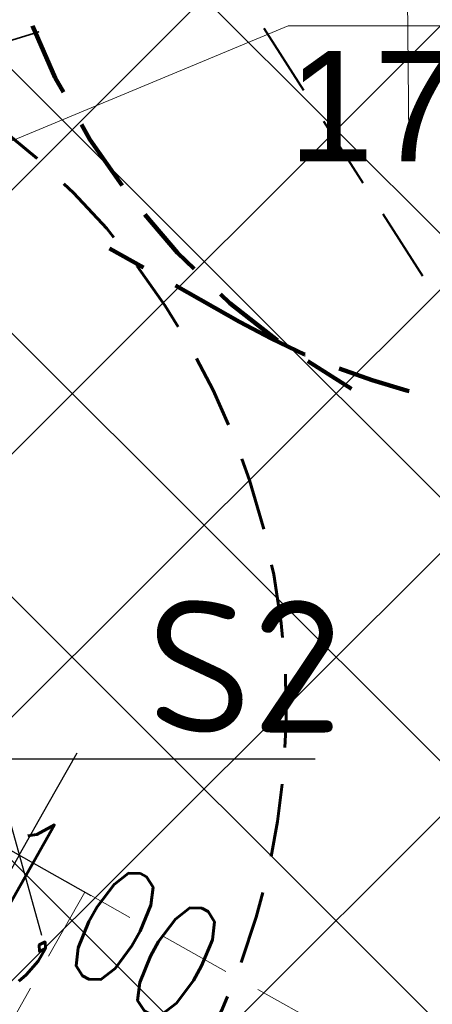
# Model space of a CAD drawing. Extents: x 8014 to 6635291, y -5609 to 5765892.
# Tile 39 of 158: x 6601153.48 to 6601156.28, y 5731781.7 to 5731788.41. Entities that reach past the tile are written whole.
import ezdxf
from ezdxf import colors
from ezdxf.entities.mleader import LeaderData, LeaderLine
from ezdxf.math import Vec2, Vec3

# ---------------------------------------------------------------- set-up
doc = ezdxf.new("R2010")
doc.units = 0
doc.header["$PDSIZE"] = 0.75
for name, pattern in [('( Dashed )', [0.75, 0.5, -0.25]), ('DASHDOT', [19.999999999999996, 13, -3.4, 0.2, -3.4]), ('DASHED', [0.75, 0.5, -0.25]), ('HIDDEN', [0.375, 0.25, -0.125])]:
    doc.linetypes.add(name, pattern=pattern)
doc.layers.get('0').update_dxf_attribs({"linetype": 'CONTINUOUS'})
doc.layers.get('Defpoints').update_dxf_attribs({"linetype": 'CONTINUOUS'})
for name, color, linetype in [('A-SZRAF- DROGI', 130, 'CONTINUOUS'), ('a_chodnik', 31, 'CONTINUOUS'), ('a_zieleń', 80, 'CONTINUOUS'), ('Opisy', 1, 'CONTINUOUS'), ('Wymiarowanie', 7, 'CONTINUOUS')]:
    doc.layers.add(name, color=color, linetype=linetype)
for name, color, linetype, lineweight in [('a_parkingi', 7, 'CONTINUOUS', 5), ('BK_Osie', 7, 'DASHDOT', 5), ('D_WYMIARY', 7, 'CONTINUOUS', 15), ('GUPPRZ_O', 7, 'CONTINUOUS', 18), ('IS_PZT_opisy', 7, 'CONTINUOUS', 0), ('T_OBRYS', 160, 'CONTINUOUS', 40), ('T_odn', 7, 'CONTINUOUS', 35), ('T_str.5m', 150, 'HIDDEN', 100), ('T_str.ochr.8m', 40, 'HIDDEN', 60)]:
    doc.layers.add(name, color=color, linetype=linetype, lineweight=lineweight)
doc.layers.add('AP_HATCH_DROGI', color=7, linetype='CONTINUOUS', lineweight=15, true_color=0x949494)
doc.styles.add('Arial', font='arial.ttf')
doc.styles.add('IS_ISOCPEUR', font='isocpeur.ttf', dxfattribs={"width": 0.8})
doc.styles.add('ROMANS', font='romans.shx', dxfattribs={"width": 0.7})
doc.dimstyles.new('DIM500', dxfattribs={"dimscale": 40, "dimtxt": 0.03, "dimasz": 0.01, "dimexe": 0, "dimexo": 0, "dimgap": 0.02, "dimtad": 1, "dimzin": 9, "dimdsep": 46, "dimtxsty": 'ROMANS', "dimblk": 'TICK1', "dimcen": 0, "dimse1": 1, "dimse2": 1, "dimclrd": 256, "dimclre": 7, "dimclrt": 6, "dimazin": 0, "dimtfac": 1, "dimtdec": 4, "dimtix": 1, "dimtmove": 2, "dimatfit": 3, "dimldrblk": 'TICK1', "dimfxl": 1, "dimtolj": 1, "dimtzin": 9, "dimarcsym": 0})
doc.dimstyles.new('wymiary 1000', dxfattribs={"dimtxt": 1.2, "dimasz": 0.5, "dimexe": 0.2, "dimexo": 0, "dimgap": 0.3, "dimtad": 1, "dimzin": 1, "dimtxsty": 'ROMANS', "dimblk": 'OBLIQUE', "dimcen": 1.5, "dimazin": 0, "dimtfac": 1, "dimtix": 1, "dimtmove": 0, "dimatfit": 3, "dimfxl": 1.25, "dimarcsym": 0})

# ---------------------------------------------------------------- blocks, each defined once
blk = doc.blocks.new('_Oblique')
at = {"color": 0, "linetype": 'ByBlock', "lineweight": -2}
blk.add_line((-0.5, -0.5), (0.5, 0.5), dxfattribs=at)
blk = doc.blocks.new('*D73')
at = {"layer": 'D_WYMIARY', "color": 0, "linetype": 'Continuous', "lineweight": -2}
for p in [(6601150.376611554, 5731783.315366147), (6601154.15575152, 5731781.181425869)]:
    blk.add_line(p, (6601151.247381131, 5731782.823674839), dxfattribs=at)
blk.add_arc((6601150.376611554, 5731783.315366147), 0.9999999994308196, 319.0698519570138, 330.6098762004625, dxfattribs=at)
at = {"layer": 'Defpoints', "color": 0}
for p in [(6601150.376611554, 5731783.315366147), (6601151.247381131, 5731782.823674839)]:
    blk.add_point(p, dxfattribs=at)
at = {"layer": 'D_WYMIARY', "color": 0, "linetype": 'Continuous', "lineweight": -2, "xscale": 0.5, "yscale": 0.5, "zscale": 0.5, "rotation": 150.5481928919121}
blk.add_blockref('_Oblique', (6601151.247381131, 5731782.823674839), dxfattribs=at)
at = {"layer": 'D_WYMIARY', "color": 0, "lineweight": 9, "insert": (6601153.736289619, 5731782.309664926), "char_height": 0.8, "attachment_point": 5, "rotation": 330.5481928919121, "style": 'ROMANS'}
blk.add_mtext('R1,00', dxfattribs=at)
blk = doc.blocks.new('_None')
blk = doc.blocks.new('TICK1')
at = {"color": 0}
for p, q in [((0, -1.4), (0, 1.4)), ((0, 1.110223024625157e-16), (-0.9999999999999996, 1.110223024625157e-16))]:
    blk.add_line(p, q, dxfattribs=at)
at = {"color": 2}
blk.add_line((-0.9999999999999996, -0.9999999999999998), (1, 1), dxfattribs=at)
blk = doc.blocks.new('*D215')
at = {"layer": 'Defpoints', "color": 0}
for p in [(6601153.590786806, 5731782.651627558), (6601151.017261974, 5731778.3642208), (6601151.136066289, 5731778.297246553)]:
    blk.add_point(p, dxfattribs=at)
at = {"layer": 'Wymiarowanie', "lineweight": -2}
for p, q in [((6601153.668414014, 5731783.067047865), (6601153.864845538, 5731783.415493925)), ((6601153.471982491, 5731782.718601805), (6601151.017261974, 5731778.3642208)), ((6601150.82083045, 5731778.01577474), (6601150.624398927, 5731777.66732868))]:
    blk.add_line(p, q, dxfattribs=at)
at = {"layer": 'Wymiarowanie', "lineweight": -2, "xscale": 0.4, "yscale": 0.4, "zscale": 0.4}
for p, rotation in [((6601153.471982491, 5731782.718601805), 240.5884868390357), ((6601151.017261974, 5731778.3642208), 60.58848683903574)]:
    blk.add_blockref('TICK1', p, dxfattribs=dict(at, rotation=rotation))
at = {"layer": 'Wymiarowanie', "color": 6, "insert": (6601152.146331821, 5731782.015937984), "char_height": 1.2, "attachment_point": 5, "rotation": 60.58848683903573, "style": 'ROMANS'}
blk.add_mtext('\\A1;5', dxfattribs=at)

msp = doc.modelspace()

# ---------------------------------------------------------------- hatches: boundary and pattern name
at = {"layer": 'A-SZRAF- DROGI', "linetype": 'ByBlock', "lineweight": 0}
h = msp.add_hatch(dxfattribs=at)
h.set_pattern_fill('ANSI37', color=253, scale=3, style=0)
h.set_pattern_definition([(45, (3365827.470421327, 2822255.75228963), (-0.2651650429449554, 0.2651650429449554), []), (135, (3365827.470421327, 2822255.75228963), (-0.2651650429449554, -0.2651650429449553), [])])
h.paths.add_polyline_path([(6601164.801, 5731825.446), (6601168.790559, 5731826.947746), (6601168.820585, 5731824.474329), (6601166.454, 5731823.503)])
edge = h.paths.add_edge_path()
edge.add_line((6601172.476, 5731825.895), (6601172.4105, 5731828.025676))
edge.add_line((6601172.4105, 5731828.025676), (6601173.992, 5731828.189))
edge.add_arc((6601186.03492027, 5732243.680015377), 415.665509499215, 268.3397586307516, 269.9116548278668)
edge.add_line((6601185.394, 5731828.015), (6601205.043, 5731828.193))
edge.add_line((6601205.043, 5731828.193), (6601225.2324, 5731828.343))
edge.add_line((6601225.2324, 5731828.343), (6601245.168, 5731828.586))
edge.add_line((6601245.168, 5731828.586), (6601245.54301782, 5731828.590239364))
edge.add_line((6601245.54301782, 5731828.590239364), (6601246.883624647, 5731826.593755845))
edge.add_line((6601246.883624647, 5731826.593755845), (6601221.789705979, 5731826.309230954))
edge.add_line((6601221.789705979, 5731826.309230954), (6601205.136, 5731826.031))
edge.add_line((6601205.136, 5731826.031), (6601185.273, 5731825.848))
edge.add_line((6601185.273, 5731825.848), (6601173.834, 5731826.053))
edge.add_line((6601173.834, 5731826.053), (6601172.476, 5731825.895))
edge = h.paths.add_edge_path()
edge.add_line((6601111.994, 5731733.86), (6601109.203, 5731750.836))
edge.add_line((6601109.203, 5731750.836), (6601106.88, 5731760.994))
edge.add_line((6601106.88, 5731760.994), (6601102.557, 5731779.174))
edge.add_line((6601102.557, 5731779.174), (6601096.809, 5731802.335))
edge.add_line((6601096.809, 5731802.335), (6601093.3935, 5731815.0755))
edge.add_arc((6601112.890643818, 5731821.406846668), 20.49937969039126, 186.6456011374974, 197.9902726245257, ccw=False)
edge.add_arc((6601104.100382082, 5731821.197027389), 11.77172068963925, 157.093056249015, 190.5856574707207, ccw=False)
edge.add_line((6601093.257, 5731825.779000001), (6601095.519, 5731824.743))
edge.add_line((6601095.519, 5731824.743), (6601101.325, 5731802.801))
edge.add_line((6601101.325, 5731802.801), (6601106.886, 5731780.522))
edge.add_line((6601106.886, 5731780.522), (6601111.376, 5731762.136))
edge.add_line((6601111.376, 5731762.136), (6601116.585, 5731733.745))
edge.add_line((6601116.585, 5731733.745), (6601117.929, 5731724.497))
edge.add_line((6601117.929, 5731724.497), (6601120.174581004, 5731712.998631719))
edge.add_line((6601120.174581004, 5731712.998631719), (6601122.073782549, 5731714.127215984))
edge.add_line((6601122.073782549, 5731714.127215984), (6601119.954, 5731724.963))
edge.add_line((6601119.954, 5731724.963), (6601118.634, 5731734.045))
edge.add_line((6601118.634, 5731734.045), (6601113.329, 5731762.836))
edge.add_line((6601113.329, 5731762.836), (6601108.915, 5731781.012))
edge.add_line((6601108.915, 5731781.012), (6601103.286, 5731803.464))
edge.add_line((6601103.286, 5731803.464), (6601098.333, 5731822.44))
edge.add_line((6601098.333, 5731822.44), (6601100.26, 5731826.8))
edge.add_line((6601100.26, 5731826.8), (6601104.18, 5731826.61))
edge.add_line((6601104.18, 5731826.61), (6601124.59, 5731825.705))
edge.add_arc((6601125.610328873, 5731847.683485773), 22.00215689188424, 254.8648362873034, 267.34201003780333, ccw=False)
edge.add_line((6601119.865631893, 5731826.444527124), (6601114.201632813, 5731827.976553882))
edge.add_arc((6601110.333611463, 5731814.50400797), 14.01681427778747, 73.98101766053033, 84.72925958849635)
edge.add_line((6601111.621225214, 5731828.46155551), (6601104.31, 5731828.801))
edge.add_line((6601104.31, 5731828.801), (6601098.736000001, 5731829.044))
edge.add_arc((6601099.467862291, 5731836.320540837), 7.313252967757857, 237.4214308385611, 264.25660123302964, ccw=False)
edge.add_line((6601095.530000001, 5731830.158), (6601092.874, 5731826.011))
edge.add_arc((6601101.918260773, 5731821.943692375), 9.916735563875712, 155.7860047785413, 175.0173574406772)
edge.add_arc((6601112.859662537, 5731821.4016454), 20.86790340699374, 176.1439813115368, 198.0522861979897)
edge.add_line((6601093.019, 5731814.935), (6601096.416, 5731802.213))
edge.add_line((6601096.416, 5731802.213), (6601102.139, 5731779.125))
edge.add_line((6601102.139, 5731779.125), (6601106.492, 5731760.912))
edge.add_line((6601106.492, 5731760.912), (6601108.825, 5731750.719))
edge.add_line((6601108.825, 5731750.719), (6601111.607, 5731733.785))
edge.add_line((6601111.607, 5731733.785), (6601115.11, 5731713.014))
edge.add_line((6601115.11, 5731713.014), (6601115.782940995, 5731710.388937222))
edge.add_line((6601115.782940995, 5731710.388937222), (6601116.122591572, 5731710.590771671))
edge.add_line((6601116.122591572, 5731710.590771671), (6601115.488, 5731713.094))
edge.add_line((6601115.488, 5731713.094), (6601113.741, 5731723.477))
edge.add_line((6601113.741, 5731723.477), (6601111.994, 5731733.86))
at = {"layer": 'a_chodnik', "lineweight": 13, "transparency": 33554687}
h = msp.add_hatch(dxfattribs=at)
h.set_pattern_fill('ANSI37-METRIC', color=256, scale=0.2000000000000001, angle=279.6960517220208)
h.set_pattern_definition([(324.6960517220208, (-0.005518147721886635, -0.001264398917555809), (0.3669753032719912, 0.5182220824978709), []), (54.6960517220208, (-0.005518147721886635, -0.001264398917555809), (-0.5182220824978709, 0.3669753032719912), [])])
h.paths.add_polyline_path([(6601165.257610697, 5731772.44917604), (6601167.790112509, 5731776.941865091), (6601166.473249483, 5731776.929671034), (6601165.271048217, 5731774.918617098), (6601165.270942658, 5731774.918676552), (6601164.525564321, 5731773.595313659)])
h.paths.add_polyline_path([(6601165.653716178, 5731774.008549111), (6601165.261731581, 5731774.229523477), (6601165.752838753, 5731775.100694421), (6601166.144823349, 5731774.879720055)], flags=16)
h.paths.add_polyline_path([(6601165.011830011, 5731773.940578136), (6601165.534499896, 5731773.645932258), (6601165.205478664, 5731773.062284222), (6601164.682808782, 5731773.3569301)], flags=16)
h.paths.add_polyline_path([(6601165.257610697, 5731772.44917604), (6601164.525564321, 5731773.595313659), (6601163.306929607, 5731771.431719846), (6601163.570811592, 5731771.28388085), (6601164.945880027, 5731771.895934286)])
h.paths.add_polyline_path([(6601150.862852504, 5731784.184833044), (6601149.890285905, 5731782.462271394), (6601150.48875026, 5731781.485310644), (6601151.242391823, 5731782.823348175, 0.4138754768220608)])
h.paths.add_polyline_path([(6601150.48875026, 5731781.485310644), (6601149.890285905, 5731782.462271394), (6601149.597615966, 5731781.943908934), (6601150.196447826, 5731780.966348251)])
h.paths.add_polyline_path([(6601150.196447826, 5731780.966348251), (6601149.597615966, 5731781.943908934), (6601149.304946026, 5731781.425546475), (6601149.904145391, 5731780.44738586)])
h.paths.add_polyline_path([(6601149.304946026, 5731781.425546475), (6601148.403820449, 5731779.829517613), (6601149.274457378, 5731779.337951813), (6601149.273273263, 5731779.333253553, 0.000268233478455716), (6601149.304466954, 5731779.325409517), (6601149.279975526, 5731779.339216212), (6601149.904145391, 5731780.44738586)])
at = {"layer": 'a_zieleń', "transparency": 33554687}
h = msp.add_hatch(dxfattribs=at)
h.set_pattern_fill('ANSI31', color=256, scale=2, angle=0.5415578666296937)
h.set_pattern_definition([(45.5415578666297, (6600987.53512271, 5732094.771343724), (-0.1784396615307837, 0.1750979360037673), [])])
edge = h.paths.add_edge_path()
edge.add_line((6601184.522925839, 5731785.715408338), (6601184.766921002, 5731785.473322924))
edge.add_line((6601184.766921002, 5731785.473322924), (6601208.79, 5731802.27))
edge.add_line((6601208.79, 5731802.27), (6601211.05, 5731814.48))
edge.add_line((6601211.05, 5731814.48), (6601142.150843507, 5731813.822858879))
edge.add_arc((6601143.69840858, 5731819.101553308), 5.500870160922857, 253.6603434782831, 270.5475106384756)
edge.add_line((6601143.750973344, 5731813.6009343), (6601191.033618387, 5731814.053326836))
edge.add_arc((6601191.121506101, 5731812.113382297), 1.941934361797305, 359.83740764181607, 92.59396805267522, ccw=False)
edge.add_line((6601193.063432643, 5731812.107871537), (6601193.07399525, 5731811.003901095))
edge.add_line((6601193.07399525, 5731811.003901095), (6601197.383252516, 5731811.044963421))
edge.add_line((6601197.383252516, 5731811.044963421), (6601197.425292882, 5731806.620725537))
edge.add_line((6601197.425292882, 5731806.620725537), (6601199.73158594, 5731806.642472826))
edge.add_line((6601199.73158594, 5731806.642472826), (6601199.802988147, 5731799.171269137))
edge.add_line((6601199.802988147, 5731799.171269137), (6601197.516155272, 5731797.164784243))
edge.add_line((6601197.516155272, 5731797.164784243), (6601194.215775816, 5731797.133052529))
edge.add_line((6601194.215775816, 5731797.133052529), (6601194.250820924, 5731793.47024802))
edge.add_arc((6601191.537576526, 5731793.658273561), 2.719751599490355, 281.08944697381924, 356.0357887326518, ccw=False)
edge.add_line((6601192.060696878, 5731790.989304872), (6601185.152182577, 5731786.155675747))
edge.add_arc((71774552.68679601, -87417922.68084788), 113685689.9179969, 124.9790439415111, 124.9790443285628)
h.paths.add_polyline_path([(6601204.905956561, 5731809.178180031), (6601202.576515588, 5731808.578882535), (6601203.741236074, 5731808.878531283)], flags=16)
h = msp.add_hatch(dxfattribs=at)
h.set_pattern_fill('ANSI31', color=256, scale=2, angle=0.5415578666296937)
h.set_pattern_definition([(45.54817982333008, (6607983.673137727, 5729436.441197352), (-0.1784598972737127, 0.175077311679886), [])])
edge = h.paths.add_edge_path()
edge.add_line((6601132.28887818, 5731807.911557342), (6601127.080955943, 5731807.902463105))
edge.add_line((6601127.080955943, 5731807.902463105), (6601127.042433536, 5731806.545763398))
edge.add_line((6601127.042433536, 5731806.545763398), (6601125.024000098, 5731806.574521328))
edge.add_line((6601125.024000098, 5731806.574521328), (6601123.865375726, 5731808.178802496))
edge.add_line((6601123.865375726, 5731808.178802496), (6601123.892619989, 5731810.090996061))
edge.add_line((6601123.892619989, 5731810.090996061), (6601127.092295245, 5731810.045408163))
edge.add_line((6601127.092295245, 5731810.045408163), (6601127.07886047, 5731809.102461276))
edge.add_line((6601127.07886047, 5731809.102461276), (6601132.973334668, 5731809.112754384))
edge.add_arc((6601141.258670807, 5731812.627467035), 8.999999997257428, 180.5464351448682, 202.9870849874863, ccw=False)
edge.add_line((6601132.259080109, 5731812.541634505), (6601132.247761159, 5731813.728432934))
edge.add_line((6601132.247761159, 5731813.728432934), (6601119.83, 5731813.61))
edge.add_line((6601119.83, 5731813.61), (6601154.4, 5731764.22))
edge.add_line((6601154.4, 5731764.22), (6601170.421137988, 5731775.462184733))
edge.add_line((6601170.421137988, 5731775.462184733), (6601167.795630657, 5731776.94312949))
edge.add_line((6601167.795630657, 5731776.94312949), (6601164.951398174, 5731771.897198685))
edge.add_line((6601164.951398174, 5731771.897198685), (6601163.57632974, 5731771.285145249))
edge.add_line((6601163.57632974, 5731771.285145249), (6601148.409338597, 5731779.830782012))
edge.add_line((6601148.409338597, 5731779.830782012), (6601150.867544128, 5731784.186563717))
edge.add_arc((6601153.830783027, 5731789.327859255), 5.934113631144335, 214.9282003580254, 240.0425568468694, ccw=False)
edge.add_line((6601148.96558026, 5731785.930285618), (6601146.46801821, 5731789.497160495))
edge.add_line((6601146.46801821, 5731789.497160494), (6601142.298628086, 5731786.729162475))
edge.add_line((6601142.298628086, 5731786.729162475), (6601135.134562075, 5731796.97315696))
edge.add_line((6601135.134562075, 5731796.97315696), (6601132.678694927, 5731795.250945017))
edge.add_line((6601132.678694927, 5731795.250945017), (6601128.604672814, 5731801.064981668))
edge.add_line((6601128.604672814, 5731801.064981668), (6601130.241763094, 5731802.2116806))
edge.add_line((6601130.241763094, 5731802.2116806), (6601128.230332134, 5731805.075452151))
edge.add_line((6601128.230332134, 5731805.075452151), (6601132.288878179, 5731807.911557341))
h.paths.add_polyline_path([(6601124.087608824, 5731807.273295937), (6601122.407785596, 5731810.036661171), (6601124.012220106, 5731807.36403475), (6601124.444687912, 5731807.376661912)])
at = {"layer": 'AP_HATCH_DROGI', "transparency": 33554687}
h = msp.add_hatch(dxfattribs=at)
h.set_pattern_fill('ANSI37', color=8, scale=0.4, style=0)
h.set_pattern_definition([(45, (-235.1363771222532, -0.007408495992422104), (-0.8980256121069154, 0.8980256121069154), []), (135, (-235.1363771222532, -0.007408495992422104), (-0.8980256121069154, -0.8980256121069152), [])])
h.paths.add_polyline_path([(6601193.249542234, 5731793.599106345), (6601193.023173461, 5731793.157140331), (6601192.537164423, 5731792.545996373), (6601191.365211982, 5731791.715704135), (6601183.212684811, 5731786.011685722), (6601182.497746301, 5731785.59703122), (6601181.617589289, 5731785.472365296), (6601180.787473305, 5731785.553877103), (6601179.223053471, 5731786.31994221), (6601177.752199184, 5731787.151714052), (6601177.339079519, 5731787.292707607), (6601176.353805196, 5731787.380852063), (6601169.258341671, 5731787.337031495), (6601168.753547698, 5731787.164823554), (6601168.391850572, 5731786.815376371), (6601168.269527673, 5731786.161551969), (6601168.290580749, 5731783.987948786), (6601168.488974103, 5731783.423273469), (6601168.945697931, 5731783.165323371), (6601175.69063093, 5731779.256652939), (6601170.30296666, 5731775.521471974), (6601167.794910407, 5731776.936167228), (6601167.128955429, 5731777.163692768), (6601166.526245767, 5731776.961653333), (6601165.767206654, 5731775.783688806), (6601163.33174438, 5731771.472463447), (6601149.285564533, 5731779.333072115), (6601151.242391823, 5731782.823348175, 0.4126509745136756), (6601150.866490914, 5731784.182768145, -0.1085287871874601), (6601148.96558026, 5731785.930285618), (6601146.409825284, 5731789.580268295, 0.3525795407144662), (6601145.069900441, 5731789.886280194), (6601141.732827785, 5731787.547236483), (6601129.630619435, 5731804.831204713), (6601132.978262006, 5731807.182528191, 0.4134176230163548), (6601133.224768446, 5731808.57313886, -0.1152150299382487), (6601132.259080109, 5731812.541634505), (6601132.249191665, 5731813.578443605), (6601191.12157696, 5731814.047908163), (6601191.993802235, 5731813.804172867), (6601192.465289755, 5731813.507952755), (6601192.845826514, 5731812.99932286), (6601193.051446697, 5731812.404393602), (6601193.047141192, 5731810.787722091), (6601189.71617973, 5731810.759041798), (6601189.71617973, 5731810.476779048), (6601189.478657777, 5731810.589941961), (6601189.137921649, 5731810.649778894), (6601188.638827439, 5731810.516336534), (6601188.455564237, 5731810.361099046), (6601188.183916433, 5731809.949719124), (6601188.300918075, 5731797.719288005), (6601188.593649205, 5731797.284428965), (6601189.24852946, 5731797.040421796), (6601189.730764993, 5731797.164266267), (6601189.9472133, 5731797.324671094), (6601190.197602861, 5731797.731115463, -0.05991203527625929), (6601190.100695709, 5731797.525527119), (6601190.166834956, 5731797.525527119), (6601193.211719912, 5731797.5521764), (6601193.249542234, 5731793.599106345)], is_closed=False)
h.paths.add_polyline_path([(6601150.891862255, 5731811.46124344), (6601160.891791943, 5731811.516907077), (6601161.10822189, 5731789.159091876), (6601151.108690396, 5731789.062293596)], flags=16)
h.paths.add_polyline_path([(6601183.692642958, 5731809.969609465), (6601184.392950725, 5731809.683450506), (6601184.692597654, 5731808.979128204), (6601184.811738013, 5731796.463292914), (6601184.682850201, 5731795.960525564), (6601184.52561327, 5731795.751385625), (6601184.137843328, 5731795.50636878), (6601183.821335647, 5731795.45177002), (6601168.207583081, 5731795.409667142), (6601167.268951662, 5731795.745236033), (6601166.254055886, 5731796.470527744), (6601165.426889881, 5731797.629044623), (6601165.163207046, 5731798.3539978), (6601165.033918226, 5731799.292866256), (6601165.009865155, 5731801.818820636), (6601164.931315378, 5731807.967476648), (6601165.324893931, 5731808.648588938), (6601165.820058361, 5731809.170203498), (6601166.435272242, 5731809.557882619), (6601167.143473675, 5731809.853225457)], flags=16)

# ---------------------------------------------------------------- linework, layer by layer
at = {"layer": 'a_parkingi', "linetype": 'DASHED', "elevation": 10.08, "flags": 128}
msp.add_lwpolyline([(6601165.276566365, 5731774.919881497), (6601165.768177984, 5731775.790509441), (6601151.739391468, 5731783.694760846), (6601151.247487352, 5731782.82361486)], dxfattribs=at)
at = {"layer": 'a_parkingi', "linetype": 'DASHED', "elevation": 10.08}
msp.add_lwpolyline([(6601151.459058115, 5731778.112725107), (6601153.917593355, 5731782.466710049)], dxfattribs=at)
at = {"layer": 'BK_Osie', "ltscale": 0.1}
msp.add_line((6601156.120557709, 5731787.610161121), (6601155.889473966, 5731811.770233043), dxfattribs=at)
at = {"layer": 'BK_Osie', "ltscale": 20}
msp.add_line((6601156.120557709, 5731787.610161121), (6601155.957380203, 5731804.670557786), dxfattribs=at)
at = {"layer": 'GUPPRZ_O', "color": 8, "linetype": 'Continuous', "lineweight": 13, "elevation": 10.8, "flags": 128}
msp.add_lwpolyline([(6601150.31711853, 5731786.28855971), (6601155.30095838, 5731788.364784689), (6601158.38095838, 5731788.364784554)], dxfattribs=at)
at = {"layer": 'T_OBRYS', "color": 1, "linetype": '( Dashed )', "lineweight": 40}
msp.add_lwpolyline([(6601133.316387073, 5731823.500644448), (6601154.732051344, 5731788.979657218), (6601170.520479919, 5731764.294928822)], dxfattribs=at)
msp.add_lwpolyline([(6601133.316387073, 5731823.500644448), (6601154.732051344, 5731788.979657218), (6601170.520479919, 5731764.294928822)], dxfattribs=at)
at = {"layer": 'T_odn', "ltscale": 0.5, "elevation": -1.100675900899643e-07}
msp.add_lwpolyline([(6601153.605179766, 5731788.323465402), (6601153.605179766, 5731788.323465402), (6601150.495194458, 5731787.36515936), (6601138.567189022, 5731776.862025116), (6601126.361046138, 5731772.564422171)], dxfattribs=at)
at = {"layer": 'T_str.5m', "ltscale": 2}
msp.add_line((6601154.970154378, 5731786.349223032, -3.209031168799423e-07), (6601154.086649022, 5731786.848406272), dxfattribs=at)
for centre, radius, start, end in [((6601158.190417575, 5731790.245879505, 8.794888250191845e-09), 4.999999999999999, 150.5434433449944, 240.5434433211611), ((6601157.428973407, 5731790.702866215, -3.209031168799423e-07), 5, 240.5434225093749, 330.5434432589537)]:
    msp.add_arc(centre, radius, start, end, dxfattribs=at)
at = {"layer": 'T_str.ochr.8m', "color": 202, "ltscale": 2}
msp.add_arc((6601156.640743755, 5731807.689715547, 1.031868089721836e-08), 30, 180.5435335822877, 270.5435340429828, dxfattribs=at)
at = {"layer": 'T_str.ochr.8m', "color": 3, "ltscale": 2}
msp.add_arc((6601150.287880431, 5731783.710047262, 6.497519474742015e-06), 5, 236.687302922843, 60.12614789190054, dxfattribs=at)

# ---------------------------------------------------------------- texts
at = {"layer": 'GUPPRZ_O', "color": 8, "linetype": 'Continuous', "lineweight": 0, "style": 'Arial'}
msp.add_text('179.92', height=0.75, dxfattribs=at).set_placement((6601155.30095838, 5731787.442284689, 10.8))
at = {"layer": 'Opisy', "insert": (6601159.634036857, 5731788.444752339), "char_height": 0.8000000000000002, "width": 19.59128174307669, "attachment_point": 3, "rotation": 330.16972768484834, "style": 'Arial'}
msp.add_mtext('AdBlue/ON TIR', dxfattribs=at)

# ---------------------------------------------------------------- dimensions: what is measured, and where the dimension line sits
at = {"layer": 'D_WYMIARY', "linetype": 'Continuous', "lineweight": 9}
dim = msp.add_radius_dim(center=(6601150.376611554, 5731783.315366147, 10.08), mpoint=(6601151.247381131, 5731782.823674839, 10.08), dimstyle='wymiary 1000', override={"dimscale": 1, "dimtxt": 0.8, "dimzin": 0, "dimtxsty": 'ROMANS'}, dxfattribs=at)
dim.commit()
dim.dimension.update_dxf_attribs({"geometry": '*D73', "text_midpoint": (6601153.736289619, 5731782.309664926)})
at = {"layer": 'Wymiarowanie'}
dim = msp.add_linear_dim(base=(6601151.017261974, 5731778.3642208), p1=(6601153.590786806, 5731782.651627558), p2=(6601151.136066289, 5731778.297246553), angle=240.58848683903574, dimstyle='DIM500', dxfattribs=at)
dim.commit()
dim.dimension.update_dxf_attribs({"geometry": '*D215', "text_midpoint": (6601152.146331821, 5731782.015937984), "dimtype": 161})

# ---------------------------------------------------------------- leaders
at = {"layer": 'IS_PZT_opisy'}
ml = msp.add_multileader_mtext('Standard', dxfattribs=at)
ml.set_content('{\\W1;S2}', style='IS_ISOCPEUR')
ml.set_leader_properties()
ml.set_arrow_properties(name='NONE')
ml.build(insert=Vec2(0, 0))
ml.multileader.update_dxf_attribs({"has_text_frame": 1, "text_left_attachment_type": 6, "text_right_attachment_type": 6, "dogleg_length": 1, "arrow_head_size": 1.25})
ctx = ml.context
ctx.base_point, ctx.char_height, ctx.arrow_head_size, ctx.landing_gap_size, ctx.plane_origin = Vec3(6601153.843505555, 5731783.373107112, 10.8), 0.9, 1.25, 0.5, Vec3(6601152.70609672, 5731786.457540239, 10.8)
ctx.left_attachment, ctx.right_attachment = 6, 6
notes = []
notes.append((ctx, [(0, (1, 1, 0), (6601152.843505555, 5731783.373107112, 10.8), (1, 0), 1, [(0, [(6601152.70609672, 5731786.457540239, 10.8)], 0, [])])]))
ctx.mtext.insert, ctx.mtext.flow_direction = Vec3(6601154.343505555, 5731784.453107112, 10.8), 5
for ctx, leaders in notes:
    for number, flags, end, landing, length, lines in leaders:
        leader = LeaderData()
        leader.index, (leader.has_last_leader_line, leader.has_dogleg_vector, leader.attachment_direction) = number, flags
        leader.last_leader_point, leader.dogleg_vector, leader.dogleg_length = Vec3(end), Vec3(landing), length
        for number, points, colour, breaks in lines:
            line = LeaderLine()
            line.index, line.vertices, line.color, line.breaks = number, Vec3.list(points), colors.encode_raw_color(colour), breaks
            leader.lines.append(line)
        ctx.leaders.append(leader)

doc.saveas('drawing.dxf')
